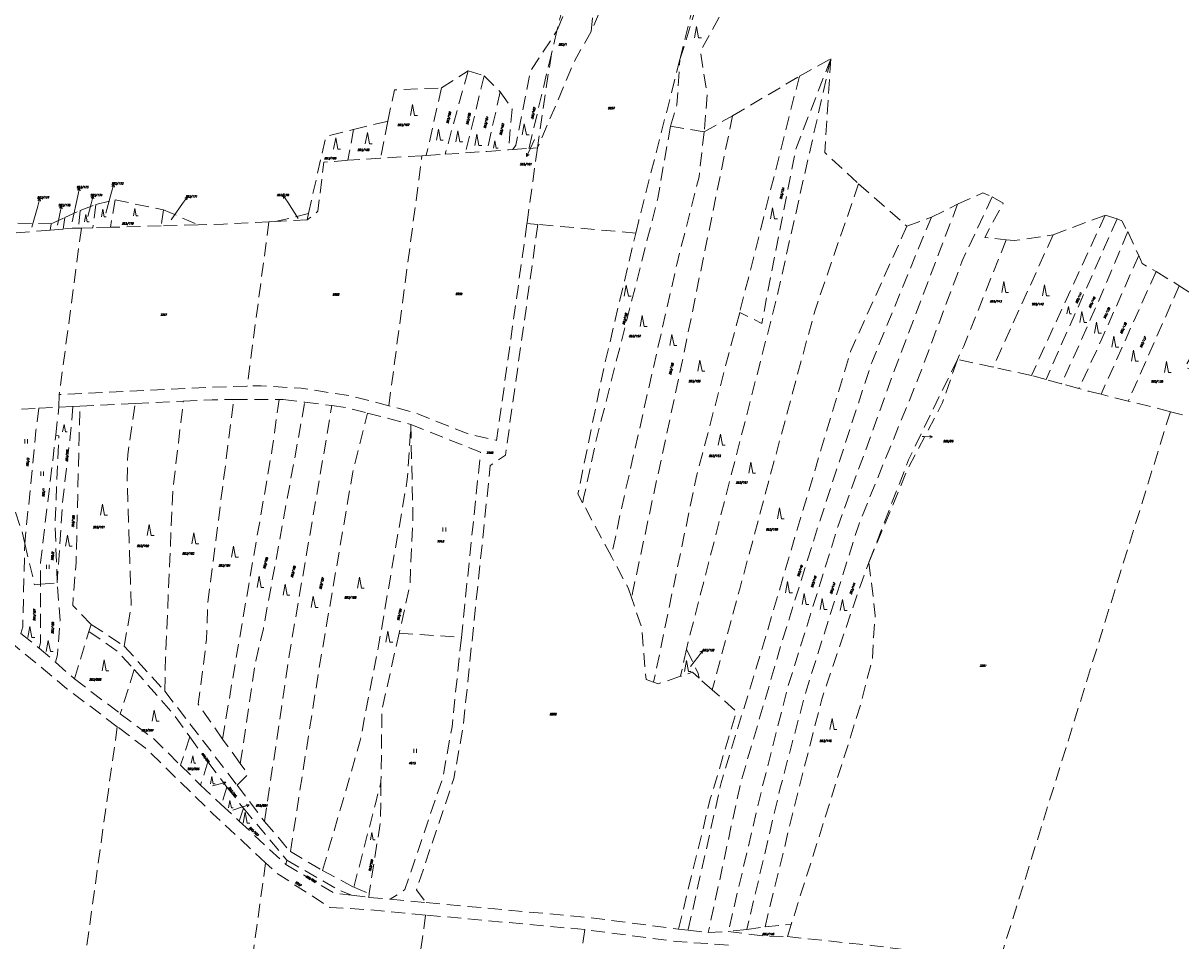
# Model space of a CAD drawing. Header units: metres. Extents: x -626722 to -621116, y -1178216 to -1174550.
# Tile 5 of 86: x -626072 to -625652, y -1176353 to -1176021. Entities that reach past the tile are written whole.
import ezdxf
from ezdxf.enums import TextEntityAlignment as Align

# ---------------------------------------------------------------- set-up
doc = ezdxf.new("R2010")
doc.units = ezdxf.units.M
doc.header["$MEASUREMENT"] = 0
doc.linetypes.add('DASHEDX2', pattern=[1.5, 1, -0.5])
for name, color, linetype, lineweight in [('8_kat_KN_Hranice parcel', 200, 'DASHEDX2', 25), ('8_kat_KN_PČ popisy', 210, 'Continuous', 0), ('8_kat_KN_Značky kultur', 7, 'Continuous', 0), ('8_kat_KN_Čísla parcel', 200, 'Continuous', 25)]:
    doc.layers.add(name, color=color, linetype=linetype, lineweight=lineweight)
doc.styles.add('Style-ITALICS', font='ITALICS.shx')

# ---------------------------------------------------------------- blocks, each defined once
blk = doc.blocks.new('1029_71')
at = {"layer": '8_kat_KN_PČ popisy', "color": 6, "linetype": 'Continuous', "lineweight": 0}
for p, q in [((0, 0), (3, -0.16)), ((3, -0.16), (2.02, 0.39)), ((3, -0.16), (1.97, -0.61))]:
    blk.add_line(p, q, dxfattribs=at)
blk = doc.blocks.new('1029_193')
at = {"layer": '8_kat_KN_PČ popisy', "color": 6, "linetype": 'Continuous', "lineweight": 0}
for p, q in [((0, 0), (-1.63, 2.52)), ((-1.63, 2.52), (-0.67, 1.95)), ((-1.63, 2.52), (-1.51, 1.4))]:
    blk.add_line(p, q, dxfattribs=at)
blk = doc.blocks.new('1029_148')
at = {"layer": '8_kat_KN_PČ popisy', "color": 6, "linetype": 'Continuous', "lineweight": 0}
for p, q in [((0, 0), (1.72, 2.46)), ((1.72, 2.46), (0.74, 1.93)), ((1.72, 2.46), (1.56, 1.35))]:
    blk.add_line(p, q, dxfattribs=at)
blk = doc.blocks.new('1029_221')
at = {"layer": '8_kat_KN_PČ popisy', "color": 6, "linetype": 'Continuous', "lineweight": 0}
for p, q in [((0, 0), (0.78, 2.9)), ((0.78, 2.9), (0.03, 2.06)), ((0.78, 2.9), (1, 1.8))]:
    blk.add_line(p, q, dxfattribs=at)
blk = doc.blocks.new('1029_100')
at = {"layer": '8_kat_KN_PČ popisy', "color": 6, "linetype": 'Continuous', "lineweight": 0}
for p, q in [((0, 0), (0.73, 2.91)), ((0.73, 2.91), (0, 2.06)), ((0.73, 2.91), (0.97, 1.82))]:
    blk.add_line(p, q, dxfattribs=at)
blk = doc.blocks.new('1029_117')
at = {"layer": '8_kat_KN_PČ popisy', "color": 6, "linetype": 'Continuous', "lineweight": 0}
for p, q in [((0, 0), (2.85, 0.93)), ((2.85, 0.93), (1.75, 1.09)), ((2.85, 0.93), (2.06, 0.14))]:
    blk.add_line(p, q, dxfattribs=at)
blk = doc.blocks.new('1029_222')
at = {"layer": '8_kat_KN_PČ popisy', "color": 6, "linetype": 'Continuous', "lineweight": 0}
for p, q in [((0, 0), (2.9, 0.78)), ((2.9, 0.78), (1.8, 1)), ((2.9, 0.78), (2.06, 0.03))]:
    blk.add_line(p, q, dxfattribs=at)
blk = doc.blocks.new('1029_174')
at = {"layer": '8_kat_KN_PČ popisy', "color": 6, "linetype": 'Continuous', "lineweight": 0}
for p, q in [((0.62, 2.93), (-0.07, 2.06)), ((0, 0), (0.62, 2.93)), ((0.62, 2.93), (0.91, 1.85))]:
    blk.add_line(p, q, dxfattribs=at)
blk = doc.blocks.new('1029_137')
at = {"layer": '8_kat_KN_PČ popisy', "color": 6, "linetype": 'Continuous', "lineweight": 0}
for p, q in [((0, 0), (1.85, 2.36)), ((1.85, 2.36), (0.84, 1.88)), ((1.85, 2.36), (1.63, 1.27))]:
    blk.add_line(p, q, dxfattribs=at)
blk = doc.blocks.new('1029_244')
at = {"layer": '8_kat_KN_PČ popisy', "color": 6, "linetype": 'Continuous', "lineweight": 0}
for p, q in [((0, 0), (-1.27, -2.72)), ((-1.27, -2.72), (-1.3, -1.6)), ((-1.27, -2.72), (-0.39, -2.02))]:
    blk.add_line(p, q, dxfattribs=at)
blk = doc.blocks.new('3.06')
at = {"layer": '8_kat_KN_Značky kultur', "color": 7, "linetype": 'Continuous', "lineweight": 13}
for p, q in [((-0.51, 0), (-0.51, 1.5)), ((0.49, 0), (0.49, 1.5))]:
    blk.add_line(p, q, dxfattribs=at)
blk = doc.blocks.new('3.08')
at = {"layer": '8_kat_KN_Značky kultur', "color": 7, "linetype": 'Continuous', "lineweight": 13}
for p, q in [((0, 4), (-0.75, 0)), ((0.75, 0), (0, 4)), ((0.75, 0), (1.75, 0))]:
    blk.add_line(p, q, dxfattribs=at)
blk = doc.blocks.new('3.08_1')
at = {"layer": '8_kat_KN_Značky kultur', "color": 7, "linetype": 'Continuous', "lineweight": 13}
for p, q in [((0, 2.68), (-0.5, 0)), ((0.5, 0), (0, 2.68)), ((0.5, 0), (1.17, 0))]:
    blk.add_line(p, q, dxfattribs=at)

msp = doc.modelspace()

# ---------------------------------------------------------------- linework, layer by layer
at = {"layer": '8_kat_KN_Hranice parcel', "lineweight": 13, "ltscale": 5}
for p, q in [((-625865.99, -1176023.6), (-625863.63, -1175999.88)), ((-625878.36, -1176023.35), (-625880.4, -1176031.7)), ((-625880.4, -1176031.7), (-625888.52, -1176065.97)), ((-625880.4, -1176031.7), (-625885.41, -1176065.75)), ((-625790.51, -1176039.81), (-625779.17, -1176033.56)), ((-625920.22, -1176044.06), (-625910.56, -1176037.82)), ((-625910.56, -1176037.82), (-625918.89, -1176068.12)), ((-625904.73, -1176039.67), (-625911.57, -1176067.6)), ((-625910.56, -1176037.82), (-625904.73, -1176039.67)), ((-625904.73, -1176039.67), (-625898.91, -1176045.48)), ((-625814.74, -1176054.14), (-625790.51, -1176039.81)), ((-625790.51, -1176039.81), (-625812.14, -1176125.4)), ((-625920.22, -1176044.06), (-625925.71, -1176068.54)), ((-625898.91, -1176045.48), (-625903.82, -1176067.05)), ((-625952.11, -1176059.11), (-625939.69, -1176056.13)), ((-625939.69, -1176056.13), (-625942.36, -1176069.54)), ((-625825.01, -1176059.96), (-625814.74, -1176054.14)), ((-625952.11, -1176059.11), (-625954.1, -1176070.25)), ((-625825.01, -1176059.96), (-625837.26, -1176057.9)), ((-625885.41, -1176065.75), (-625889.24, -1176093.2)), ((-625888.52, -1176065.97), (-625885.41, -1176065.75)), ((-625942.36, -1176069.54), (-625954.1, -1176070.25)), ((-625927.28, -1176068.63), (-625942.36, -1176069.54)), ((-625939.3, -1176159.27), (-625927.28, -1176068.63)), ((-625927.28, -1176068.63), (-625925.71, -1176068.54)), ((-625925.71, -1176068.54), (-625918.89, -1176068.12)), ((-625918.89, -1176068.12), (-625911.57, -1176067.6)), ((-625911.57, -1176067.6), (-625903.82, -1176067.05)), ((-625903.82, -1176067.05), (-625895.94, -1176066.49)), ((-625895.94, -1176066.49), (-625894.37, -1176066.38)), ((-625894.37, -1176066.38), (-625888.52, -1176065.97)), ((-625769.05, -1176078.83), (-625751.57, -1176094.16)), ((-626051.1, -1176088.48), (-626045.43, -1176086.35)), ((-626045.43, -1176086.35), (-626046.51, -1176094.73)), ((-626045.43, -1176086.35), (-626038.53, -1176084.65)), ((-626038.53, -1176084.65), (-626040.21, -1176094.56)), ((-626038.53, -1176084.65), (-626020.9, -1176088.2)), ((-625742.68, -1176090.89), (-625733.17, -1176086.21)), ((-626056.77, -1176091.04), (-626051.1, -1176088.48)), ((-626051.1, -1176088.48), (-626051.81, -1176094.88)), ((-626020.9, -1176088.2), (-626021.76, -1176094.05)), ((-626020.9, -1176088.2), (-626008.45, -1176093.68)), ((-625980.44, -1176092.48), (-625968.46, -1176089.62)), ((-625968.46, -1176089.62), (-625968.85, -1176091.9)), ((-625751.57, -1176094.16), (-625742.68, -1176090.89)), ((-625679.67, -1176090.18), (-625706.42, -1176148.29)), ((-625698.52, -1176097.28), (-625679.67, -1176090.18)), ((-625679.67, -1176090.18), (-625675.37, -1176091.46)), ((-626073.79, -1176093.02), (-626061.68, -1176093.31)), ((-626061.68, -1176093.31), (-626062.04, -1176095.56)), ((-626061.68, -1176093.31), (-626056.77, -1176091.04)), ((-626050.72, -1176094.85), (-626058.72, -1176155.2)), ((-626056.77, -1176091.04), (-626057.33, -1176095.19)), ((-626050.72, -1176094.85), (-626051.81, -1176094.88)), ((-626046.51, -1176094.73), (-626050.72, -1176094.85)), ((-626040.21, -1176094.56), (-626046.51, -1176094.73)), ((-626021.76, -1176094.05), (-626040.21, -1176094.56)), ((-626008.45, -1176093.68), (-626021.76, -1176094.05)), ((-625982.76, -1176092.6), (-625990.66, -1176152.15)), ((-625980.44, -1176092.48), (-625982.76, -1176092.6)), ((-625968.85, -1176091.9), (-625980.44, -1176092.48)), ((-625889.24, -1176093.2), (-625885.28, -1176093.55)), ((-625849.8, -1176096.66), (-625885.28, -1176093.55)), ((-625675.37, -1176091.46), (-625701.13, -1176149.74)), ((-626062.04, -1176095.56), (-626074.3, -1176096.53)), ((-626057.33, -1176095.19), (-626062.04, -1176095.56)), ((-625671.54, -1176096.14), (-625667.55, -1176104.8)), ((-625661.27, -1176110.62), (-625681.17, -1176155.1)), ((-625661.27, -1176110.62), (-625652.84, -1176115.73)), ((-625652.84, -1176115.73), (-625671.32, -1176157.57)), ((-625720.32, -1176145.27), (-625733.24, -1176142.46)), ((-625706.42, -1176148.29), (-625720.32, -1176145.27)), ((-625701.13, -1176149.74), (-625706.42, -1176148.29)), ((-625695.47, -1176151.29), (-625701.13, -1176149.74)), ((-625689.22, -1176153.01), (-625695.47, -1176151.29)), ((-626058.72, -1176155.2), (-626058.89, -1176159.78)), ((-626031.21, -1176158.41), (-626013.79, -1176157.56)), ((-625995.49, -1176157.02), (-625979.07, -1176156.97)), ((-625979.07, -1176156.97), (-625977.57, -1176156.96)), ((-625977.57, -1176156.96), (-625969.72, -1176157.96)), ((-625969.72, -1176157.96), (-625959.93, -1176159.21)), ((-625671.32, -1176157.57), (-625681.17, -1176155.1)), ((-625656.05, -1176161.39), (-625671.32, -1176157.57)), ((-626072.42, -1176160.5), (-626066.17, -1176160.17)), ((-626066.17, -1176160.17), (-626058.89, -1176159.78)), ((-626060.01, -1176169.9), (-626058.89, -1176159.78)), ((-626058.89, -1176159.78), (-626053.76, -1176159.51)), ((-626053.76, -1176159.51), (-626051.24, -1176159.38)), ((-626051.24, -1176159.38), (-626031.21, -1176158.41)), ((-625947.02, -1176161.88), (-625931.33, -1176165.99)), ((-625651.7, -1176162.48), (-625656.05, -1176161.39)), ((-625858.63, -1176213.88), (-625869.06, -1176194.38)), ((-626065.51, -1176223.94), (-626059.48, -1176223.43)), ((-626072.6, -1176241.77), (-626066.01, -1176247.14)), ((-626053.23, -1176258.23), (-626048.03, -1176241.03)), ((-626048.03, -1176241.03), (-626047.11, -1176238.47)), ((-626047.11, -1176238.47), (-626035.23, -1176246.35)), ((-625935.55, -1176241.63), (-625913.02, -1176243.18)), ((-626066.01, -1176247.14), (-626060.06, -1176252.2)), ((-626035.23, -1176246.35), (-626020.51, -1176262.67)), ((-625831.46, -1176247.44), (-625833.57, -1176257.31)), ((-626060.06, -1176252.2), (-626053.23, -1176258.23)), ((-626053.23, -1176258.23), (-626036.62, -1176270.85)), ((-626031.55, -1176254.86), (-626036.62, -1176270.85)), ((-625822.1, -1176262.24), (-625826.82, -1176258.03)), ((-626020.51, -1176262.67), (-625994.3, -1176296.72)), ((-626011.47, -1176279.27), (-626014.77, -1176289.55)), ((-626011.47, -1176279.27), (-626004.88, -1176288.35)), ((-625993.12, -1176288.86), (-625999.56, -1176280.12)), ((-626014.77, -1176289.55), (-626007.52, -1176296.7)), ((-626004.88, -1176288.35), (-626007.52, -1176296.7)), ((-626004.88, -1176288.35), (-625997.98, -1176297.43)), ((-626007.52, -1176296.7), (-626000.03, -1176303.8)), ((-625997.98, -1176297.43), (-626000.03, -1176303.8)), ((-625997.98, -1176297.43), (-625992, -1176305.1)), ((-625994.3, -1176296.72), (-625984.33, -1176309.92)), ((-626000.03, -1176303.8), (-625993.49, -1176309.84)), ((-625992, -1176305.1), (-625993.49, -1176309.84)), ((-625992, -1176305.1), (-625976.21, -1176323.97)), ((-625993.49, -1176309.84), (-625976.67, -1176325.48)), ((-625984.33, -1176309.92), (-625974.98, -1176320.85)), ((-625976.21, -1176323.97), (-625976.67, -1176325.48)), ((-625963.33, -1176327.66), (-625951.98, -1176333.76)), ((-625951.98, -1176333.76), (-625946.43, -1176335.98)), ((-625952.82, -1176336.68), (-625946.53, -1176337.42)), ((-625946.43, -1176335.98), (-625946.53, -1176337.42)), ((-625946.53, -1176337.42), (-625938.8, -1176338.13)), ((-625938.8, -1176338.13), (-625925.77, -1176339.32)), ((-625925.96, -1176343.82), (-625951.98, -1176531.09)), ((-625868.3, -1176349.09), (-625925.96, -1176343.82)), ((-625834.33, -1176348.97), (-625830.84, -1176349.34)), ((-625830.84, -1176349.34), (-625823.51, -1176350.13)), ((-625823.51, -1176350.13), (-625816.29, -1176349.8)), ((-625809.55, -1176349.09), (-625816.29, -1176349.8)), ((-625809.55, -1176349.09), (-625802.96, -1176348.09)), ((-625802.96, -1176348.09), (-625793.45, -1176347.22)), ((-625793.45, -1176347.22), (-625794.86, -1176351.66))]:
    msp.add_line(p, q, dxfattribs=at)
at = {"layer": '8_kat_KN_Hranice parcel', "lineweight": 13, "ltscale": 5, "flags": 128}
for points in [[(-625824.09, -1175988.72), (-625817.96, -1175988.15), (-625820.1, -1176001.35), (-625817.65, -1176006.89), (-625818.26, -1176016.11), (-625826.39, -1176030.87), (-625823.94, -1176046.48), (-625825.01, -1176059.96)], [(-625850.35, -1175998.47), (-625860.31, -1176010.49), (-625865.99, -1176023.6)], [(-625833.78, -1176033.76), (-625824.11, -1176002.32), (-625825.57, -1175997.09)], [(-625863.63, -1175999.88), (-625869.32, -1176010.15), (-625875.3, -1176015.97), (-625878.36, -1176023.35)], [(-625863.63, -1175999.88), (-625873.27, -1176002.52), (-625878.36, -1176023.35)], [(-625833.78, -1176033.76), (-625825.52, -1175999.74), (-625832.67, -1175998.99)], [(-625894.37, -1176066.38), (-625893.24, -1176064.78), (-625888.02, -1176038.1), (-625878.36, -1176023.35)], [(-625865.99, -1176023.6), (-625871.9, -1176034.13), (-625885.41, -1176065.75)], [(-625849.8, -1176096.66), (-625848.73, -1176092.13), (-625833.78, -1176033.76)], [(-625837.26, -1176057.9), (-625834.92, -1176050.15), (-625833.78, -1176033.76)], [(-625779.17, -1176033.56), (-625798.95, -1176121.15), (-625831.46, -1176247.44)], [(-625779.17, -1176033.56), (-625791.9, -1176066.37), (-625804.17, -1176129.38), (-625812.14, -1176125.4)], [(-625779.17, -1176033.56), (-625781.31, -1176067.48), (-625769.05, -1176078.83)], [(-625939.69, -1176056.13), (-625937.24, -1176044.77), (-625920.22, -1176044.06)], [(-625898.91, -1176045.48), (-625894.62, -1176051.73), (-625895.94, -1176066.49)], [(-625814.74, -1176054.14), (-625832.99, -1176143.28), (-625850.84, -1176226.39), (-625851.35, -1176228.79)], [(-625968.46, -1176089.62), (-625962.08, -1176061.66), (-625952.11, -1176059.11)], [(-625837.26, -1176057.9), (-625841.78, -1176083.96), (-625864.27, -1176172.23), (-625868.57, -1176192.16), (-625869.06, -1176194.38)], [(-625825.01, -1176059.96), (-625826.86, -1176076.3), (-625834.83, -1176107.52), (-625855.32, -1176197.93), (-625858.63, -1176213.88)], [(-625954.1, -1176070.25), (-625955.07, -1176070.31), (-625962.85, -1176071.01), (-625965.01, -1176088.73), (-625968.85, -1176091.9)], [(-625769.05, -1176078.83), (-625784.85, -1176124.55), (-625812.14, -1176225.59), (-625822.1, -1176262.24)], [(-625733.17, -1176086.21), (-625723.97, -1176082.09), (-625720.6, -1176083.51)], [(-625733.17, -1176086.21), (-625756.64, -1176147.82), (-625776.57, -1176203.17), (-625794.66, -1176261.06), (-625803.86, -1176297.11), (-625816.29, -1176349.8)], [(-625720.6, -1176083.51), (-625731.49, -1176106.67), (-625746.82, -1176147.82), (-625768.9, -1176202.03), (-625788.22, -1176263.05), (-625797.42, -1176297.67), (-625809.55, -1176349.09)], [(-625720.6, -1176083.51), (-625716.62, -1176085.78), (-625723.36, -1176098.27), (-625715.54, -1176099.12)], [(-625742.68, -1176090.89), (-625764.3, -1176143.57), (-625783.62, -1176202.6), (-625796.5, -1176243.75), (-625811.83, -1176295.97), (-625823.51, -1176350.13)], [(-626051.81, -1176094.88), (-626054.09, -1176094.94), (-626057.33, -1176095.19)], [(-625982.76, -1176092.6), (-625999.24, -1176093.43), (-626008.45, -1176093.68)], [(-625889.24, -1176093.2), (-625900.22, -1176171.79), (-625910.04, -1176169.64), (-625929.66, -1176161.81), (-625939.3, -1176159.27)], [(-625885.28, -1176093.55), (-625897.05, -1176177.15), (-625902.52, -1176180.94), (-625912.43, -1176276.13), (-625915.7, -1176294.34), (-625929.28, -1176334.71), (-625925.77, -1176339.32)], [(-625751.57, -1176094.16), (-625771.97, -1176139.59), (-625791.9, -1176206), (-625802.02, -1176240.63), (-625818.88, -1176295.97), (-625830.84, -1176349.34)], [(-625675.37, -1176091.46), (-625673.69, -1176092.17), (-625671.54, -1176096.14)], [(-625869.06, -1176194.38), (-625870.76, -1176191.21), (-625861.34, -1176145.34), (-625849.8, -1176096.66)], [(-625715.54, -1176099.12), (-625730.88, -1176137.61), (-625733.24, -1176142.46)], [(-625698.52, -1176097.28), (-625720.01, -1176144.57), (-625720.32, -1176145.27)], [(-625715.54, -1176099.12), (-625712.63, -1176099.41), (-625698.52, -1176097.28)], [(-625671.54, -1176096.14), (-625681.21, -1176119.44), (-625695.47, -1176151.29)], [(-625667.55, -1176104.8), (-625680.9, -1176135.05), (-625689.22, -1176153.01)], [(-625667.55, -1176104.8), (-625666.33, -1176107.64), (-625661.27, -1176110.62)], [(-625652.84, -1176115.73), (-625643.79, -1176121.69), (-625643.48, -1176132.75), (-625650.84, -1176145.38), (-625644.71, -1176147.23)], [(-625812.14, -1176125.4), (-625827.78, -1176184.72), (-625843.34, -1176259.46)], [(-625733.24, -1176142.46), (-625750.99, -1176178.9), (-625765.31, -1176216.01)], [(-625765.31, -1176216.01), (-625751.42, -1176182.56), (-625738.63, -1176158.11), (-625733.24, -1176142.46)], [(-625990.66, -1176152.15), (-626003.51, -1176152.56), (-626058.72, -1176155.2)], [(-625939.3, -1176159.27), (-625953.43, -1176155.55), (-625971.04, -1176152.92), (-625985.5, -1176151.98), (-625990.66, -1176152.15)], [(-625681.17, -1176155.1), (-625685.85, -1176153.93), (-625689.22, -1176153.01)], [(-626020.51, -1176262.67), (-626020.17, -1176250.32), (-626018.66, -1176214.76), (-626017.59, -1176189.93), (-626015.57, -1176172.75), (-626013.79, -1176157.56)], [(-626013.79, -1176157.56), (-626003.29, -1176157.05), (-625995.49, -1176157.02)], [(-625999.56, -1176280.12), (-626008.36, -1176267.41), (-626005.36, -1176243.96), (-626004.93, -1176231.05), (-625995.49, -1176157.02)], [(-625999.56, -1176280.12), (-625994.62, -1176250.52), (-625981.53, -1176174.83), (-625979.07, -1176156.97)], [(-625993.12, -1176288.86), (-625987.54, -1176251.71), (-625984.75, -1176239.99), (-625969.72, -1176157.96)], [(-626066.17, -1176160.17), (-626067.2, -1176168.38), (-626071.21, -1176209.14)], [(-626053.76, -1176159.51), (-626054.78, -1176170.39), (-626057.54, -1176194.48), (-626059.48, -1176223.43)], [(-626047.11, -1176238.47), (-626053.86, -1176231.66), (-626052.63, -1176216.05), (-626051.52, -1176170.58), (-626051.24, -1176159.38)], [(-626035.23, -1176246.35), (-626032.62, -1176232.04), (-626034.12, -1176187.15), (-626033.93, -1176176.89), (-626033.17, -1176171.69), (-626031.21, -1176158.41)], [(-625984.33, -1176309.92), (-625975.52, -1176250.52), (-625959.93, -1176159.21)], [(-625974.98, -1176320.85), (-625964.79, -1176255.88), (-625952.34, -1176183.17), (-625947.02, -1176161.88)], [(-625959.93, -1176159.21), (-625954.57, -1176159.9), (-625947.02, -1176161.88)], [(-625656.05, -1176161.39), (-625686.98, -1176260.92), (-625717.9, -1176360.44)], [(-625963.33, -1176327.66), (-625949.76, -1176281.11), (-625942.9, -1176245.55), (-625932.59, -1176185.95), (-625931.33, -1176165.99)], [(-625931.33, -1176165.99), (-625930.54, -1176198.45), (-625931.63, -1176224.19), (-625935.55, -1176241.63)], [(-625931.33, -1176165.99), (-625906.04, -1176176.08), (-625913.02, -1176243.18)], [(-626065.51, -1176223.94), (-626065.51, -1176216.05), (-626060.01, -1176169.9)], [(-626059.48, -1176223.43), (-626060.24, -1176201.61), (-626058.88, -1176170.14), (-626060.01, -1176169.9)], [(-626076.89, -1176190.74), (-626072.2, -1176204.91), (-626071.21, -1176209.14)], [(-626072.6, -1176241.77), (-626071.95, -1176239.32), (-626071.21, -1176209.14)], [(-626071.21, -1176209.14), (-626067.7, -1176224.12), (-626065.51, -1176223.94)], [(-625851.35, -1176228.79), (-625852.57, -1176225.19), (-625858.63, -1176213.88)], [(-625802.96, -1176348.09), (-625790.98, -1176299.09), (-625782.39, -1176265.6), (-625769.21, -1176226.72), (-625765.31, -1176216.01)], [(-625765.31, -1176216.01), (-625763.01, -1176235.31), (-625763.71, -1176243.23), (-625763.97, -1176250.55), (-625768.32, -1176267.6), (-625787.92, -1176329.82), (-625793.45, -1176347.22)], [(-626066.01, -1176247.14), (-626065.51, -1176245), (-626065.51, -1176223.94)], [(-626060.06, -1176252.2), (-626059.38, -1176249.54), (-626058.46, -1176237.05), (-626059.48, -1176223.43)], [(-625843.34, -1176259.46), (-625846.09, -1176258.45), (-625846.3, -1176256.03), (-625847.7, -1176239.52), (-625851.35, -1176228.79)], [(-626037.72, -1176275.56), (-626055.95, -1176261.81), (-626081.2, -1176240.88), (-626092.42, -1176232.07)], [(-626048.03, -1176241.03), (-626037.53, -1176248.34), (-626031.55, -1176254.86)], [(-625935.55, -1176241.63), (-625941.77, -1176269.33), (-625942.14, -1176295.64)], [(-625913.02, -1176243.18), (-625916.39, -1176275.57), (-625919.64, -1176293.67), (-625933.47, -1176334.62), (-625938.8, -1176338.13)], [(-625831.46, -1176247.44), (-625827.16, -1176256.24), (-625826.82, -1176258.03)], [(-626031.55, -1176254.86), (-626017.45, -1176270.9), (-626011.47, -1176279.27)], [(-625833.57, -1176257.31), (-625841.72, -1176260.06), (-625843.34, -1176259.46)], [(-625826.82, -1176258.03), (-625829.26, -1176255.85), (-625833.57, -1176257.31)], [(-625834.33, -1176348.97), (-625822.8, -1176301.77), (-625813.28, -1176270.11), (-625822.1, -1176262.24)], [(-626036.62, -1176270.85), (-626024.38, -1176280.03), (-626014.77, -1176289.55)], [(-626037.72, -1176275.56), (-626052.79, -1176384), (-626067.85, -1176492.43)], [(-625983.93, -1176324.88), (-626003.08, -1176307.11), (-626027.55, -1176283.23), (-626037.72, -1176275.56)], [(-625994.3, -1176296.72), (-625990.33, -1176292.83), (-625993.12, -1176288.86)], [(-625951.98, -1176333.76), (-625944.16, -1176303.51), (-625942.14, -1176295.64)], [(-625942.14, -1176295.64), (-625942.34, -1176310.07), (-625946.43, -1176335.98)], [(-625974.98, -1176320.85), (-625969.15, -1176324.25), (-625963.33, -1176327.66)], [(-625983.93, -1176324.88), (-625998.16, -1176427.31), (-626012.39, -1176529.73)], [(-625925.96, -1176343.82), (-625946.94, -1176341.9), (-625960.69, -1176341.04), (-625979.73, -1176328.77), (-625983.93, -1176324.88)], [(-625976.67, -1176325.48), (-625958.96, -1176335.96), (-625952.82, -1176336.68)], [(-625976.21, -1176323.97), (-625957.96, -1176334.47), (-625952.82, -1176336.68)], [(-625925.77, -1176339.32), (-625866.84, -1176344.71), (-625834.33, -1176348.97)], [(-625868.3, -1176349.09), (-625882.7, -1176452.77), (-625896.88, -1176554.78)], [(-625816.24, -1176354.71), (-625834.91, -1176353.43), (-625868.3, -1176349.09)], [(-625816.29, -1176349.8), (-625803.67, -1176351.41), (-625794.86, -1176351.66)], [(-625794.86, -1176351.66), (-625764.32, -1176354.86), (-625717.9, -1176360.44)]]:
    msp.add_lwpolyline(points, dxfattribs=at)
at = {"layer": '8_kat_KN_PČ popisy', "lineweight": 0}
for p, q in [((-625886.49, -1176062.71), (-625888.1, -1176066.14)), ((-626041.85, -1176089.44), (-626039.74, -1176081.78)), ((-626054.09, -1176092.59), (-626052.06, -1176083.16)), ((-626048.4, -1176090.65), (-626047.21, -1176086.04)), ((-626018.22, -1176091.86), (-626014.02, -1176085.94)), ((-625972.18, -1176091.33), (-625975.91, -1176085.51)), ((-626068.61, -1176094.53), (-626066.5, -1176086.88)), ((-626059.42, -1176093.8), (-626058.58, -1176089.71)), ((-625745.96, -1176170.38), (-625745.27, -1176170.41)), ((-625830.01, -1176253.73), (-625827.37, -1176250.32)), ((-626003.17, -1176297.01), (-626001.27, -1176296.5)), ((-625995.85, -1176305.78), (-625992.73, -1176304.76))]:
    msp.add_line(p, q, dxfattribs=at)

# ---------------------------------------------------------------- block references
for name, p in [('1029_244', (-625888.1, -1176066.14)), ('1029_174', (-626052.06, -1176083.16)), ('1029_221', (-626039.74, -1176081.78)), ('1029_221', (-626066.5, -1176086.88)), ('1029_100', (-626047.21, -1176086.04)), ('1029_148', (-626014.02, -1176085.94)), ('1029_193', (-625975.91, -1176085.51)), ('1029_174', (-626058.58, -1176089.71)), ('1029_71', (-625745.27, -1176170.41)), ('1029_137', (-625827.37, -1176250.32)), ('1029_222', (-626001.27, -1176296.5)), ('1029_117', (-625992.73, -1176304.76))]:
    msp.add_blockref(name, p, dxfattribs=at)
at = {"layer": '8_kat_KN_Značky kultur', "lineweight": 13}
for name, p in [('3.08', (-625827.78, -1176025.84)), ('3.08', (-625930.71, -1176054.06)), ('3.08', (-625890.2, -1176061.09)), ('3.08', (-625947.08, -1176064.26)), ('3.08', (-625921.33, -1176063)), ('3.08', (-625914.27, -1176063.6)), ('3.08', (-625907.37, -1176064.86)), ('3.08', (-625958.55, -1176066.2)), ('3.08_1', (-625900.86, -1176065.87)), ('3.08_1', (-626049.09, -1176092.62)), ('3.08_1', (-626042.9, -1176090.72)), ('3.08_1', (-626031.33, -1176090.39)), ('3.08', (-625800.24, -1176091.47)), ('3.08', (-625853.23, -1176119.55)), ('3.08', (-625716.44, -1176118.17)), ('3.08', (-625701.67, -1176119.41)), ('3.08_1', (-625693.03, -1176125.92)), ('3.08', (-625847.46, -1176130.51)), ('3.08', (-625688.11, -1176129.06)), ('3.08', (-625682.81, -1176132.9)), ('3.08', (-625836.7, -1176137.45)), ('3.08', (-625676.55, -1176138.01)), ('3.08', (-625669.4, -1176143.13)), ('3.08', (-625826.53, -1176146.69)), ('3.08', (-625657.47, -1176147.25)), ('3.08_1', (-626057, -1176168.74)), ('3.08', (-625819.14, -1176173.51)), ('3.06', (-626070.7, -1176172.87)), ('3.06', (-626064.95, -1176184.59)), ('3.08', (-625808.11, -1176183.7)), ('3.08', (-626043.05, -1176198.94)), ('3.08', (-625797.72, -1176200.29)), ('3.08', (-626026.13, -1176206.29)), ('3.06', (-625919.18, -1176204.82)), ('3.08', (-626055.77, -1176210.13)), ('3.08', (-626009.95, -1176209.34)), ('3.08', (-625995.58, -1176214.08)), ('3.06', (-626062.86, -1176218.4)), ('3.08', (-625986.29, -1176225.06)), ('3.08', (-625976.87, -1176227.94)), ('3.08', (-625949.95, -1176225.4)), ('3.08', (-625794.8, -1176227)), ('3.08', (-625966.67, -1176232.31)), ('3.08', (-625788.81, -1176231.3)), ('3.08', (-625782.23, -1176233.12)), ('3.08', (-625774.93, -1176233.42)), ('3.08', (-626069.38, -1176243.25)), ('3.08', (-625939.63, -1176244.94)), ('3.08', (-626062.7, -1176248.33)), ('3.08', (-626042.47, -1176255.31)), ('3.08', (-625831.42, -1176255.6)), ('3.08', (-626024.28, -1176273.61)), ('3.08', (-625778.67, -1176276.54)), ('3.06', (-625929.72, -1176285.07)), ('3.08_1', (-626010.38, -1176288.84)), ('3.08_1', (-626003.44, -1176296.29)), ('3.08_1', (-625996.87, -1176305.01)), ('3.08', (-625991.37, -1176310.56)), ('3.08_1', (-625945.44, -1176316.56))]:
    msp.add_blockref(name, p, dxfattribs=at)

# ---------------------------------------------------------------- texts
at = {"layer": '8_kat_KN_Čísla parcel', "lineweight": 0, "style": 'Style-ITALICS'}
for s, p in [('583/1', (-625877.84, -1176028.7)), ('2257', (-625859.93, -1176051.76)), ('593/167', (-625936.17, -1176057.82)), ('593/169', (-625962.7, -1176069.92)), ('593/168', (-625950.67, -1176066.83)), ('593/172', (-626036.07, -1176093.53)), ('2260', (-625959.72, -1176119.28)), ('2259', (-625915.15, -1176119.06)), ('593/143', (-625721.51, -1176121.75)), ('593/142', (-625706.32, -1176122.75)), ('2261', (-626022.07, -1176126.59)), ('593/157', (-625852.28, -1176134.33)), ('593/155', (-625830.7, -1176150.67)), ('593/136', (-625663.08, -1176150.79)), ('2258', (-625903.9, -1176176.6)), ('593/153', (-625823.29, -1176177.79)), ('593/151', (-625813.52, -1176187.44)), ('593/191', (-626046.55, -1176203.58)), ('593/150', (-625802.64, -1176204.42)), ('2263', (-625921.76, -1176208.74)), ('593/192', (-626030.59, -1176210.39)), ('593/193', (-626014.16, -1176213.15)), ('593/194', (-626001.05, -1176217.5)), ('593/198', (-625955.42, -1176229.09)), ('2251', (-625725.16, -1176253.81)), ('593/208', (-626047.88, -1176258.8)), ('2256', (-625881.01, -1176271.39)), ('593/207', (-626028.89, -1176277.23)), ('593/145', (-625783.2, -1176281.07)), ('593/206', (-626012.3, -1176291.22)), ('4015', (-625932.04, -1176289.12)), ('593/146', (-625804.01, -1176351.07))]:
    msp.add_text(s, height=0.7, dxfattribs=at).set_placement(p)
for s, rotation, p in [('593/162', 77, (-625887.081, -1176055.381)), ('593/166', 77, (-625917.731, -1176056.961)), ('593/165', 77, (-625910.621, -1176057.431)), ('593/164', 77, (-625904.221, -1176058.711)), ('593/163', 77, (-625898.471, -1176061.221)), ('593/154', 77, (-625796.931, -1176084.421)), ('593/141', 66, (-625689.843, -1176122.245)), ('593/140', 66, (-625685.003, -1176123.905)), ('593/139', 66, (-625679.663, -1176127.745)), ('593/158', 76, (-625853.915, -1176129.945)), ('593/138', 66, (-625673.653, -1176133.245)), ('593/137', 66, (-625666.473, -1176138.245)), ('593/156', 77, (-625837.061, -1176148.031)), ('585/3', 83, (-626070.006, -1176181.323)), ('593/190', 86, (-626055.692, -1176179.509)), ('585/1', 85, (-626064.213, -1176192.314)), ('593/189', 86, (-626053.482, -1176203.279)), ('585/2', 85, (-626060.953, -1176215.294)), ('593/195', 76, (-625984.135, -1176218.435)), ('593/196', 76, (-625974.115, -1176221.595)), ('593/149', 72, (-625790.641, -1176221.232)), ('593/197', 76, (-625963.825, -1176225.805)), ('593/148', 72, (-625785.631, -1176225.182)), ('593/147', 72, (-625778.771, -1176227.552)), ('593/144', 71, (-625771.626, -1176227.686)), ('593/187', 88, (-626067.46, -1176237.219)), ('593/199', 77, (-625935.601, -1176237.121)), ('593/188', 88, (-626060.86, -1176241.959)), ('593/201', 306, (-626007.227, -1176285.369)), ('593/203', 318, (-625990.061, -1176312.325)), ('593/200', 78, (-625945.878, -1176328.016)), ('593/202', 329, (-625969.549, -1176329.994)), ('2252', 328, (-625973.35, -1176332.14))]:
    msp.add_text(s, height=0.7, rotation=rotation, dxfattribs=at).set_placement(p)
for s, p in [('593/161', (-625889.688, -1176072.08)), ('593/173', (-626037.704, -1176079.02)), ('593/175', (-626050.314, -1176080.34)), ('593/174', (-626045.331, -1176083.26)), ('593/170', (-625977.734, -1176083.21)), ('593/177', (-626064.581, -1176084.11)), ('593/176', (-626056.921, -1176086.89)), ('593/171', (-626010.879, -1176083.74)), ('582/26', (-625736.592, -1176172.46)), ('593/152', (-625823.53, -1176248.2)), ('593/204', (-625985.372, -1176304.44))]:
    msp.add_text(s, height=0.7, dxfattribs=at).set_placement(p, align=Align.CENTER)
msp.add_text('593/205', height=0.7, rotation=306, dxfattribs=at).set_placement((-625996.259, -1176299.404), align=Align.CENTER)

doc.saveas('drawing.dxf')
